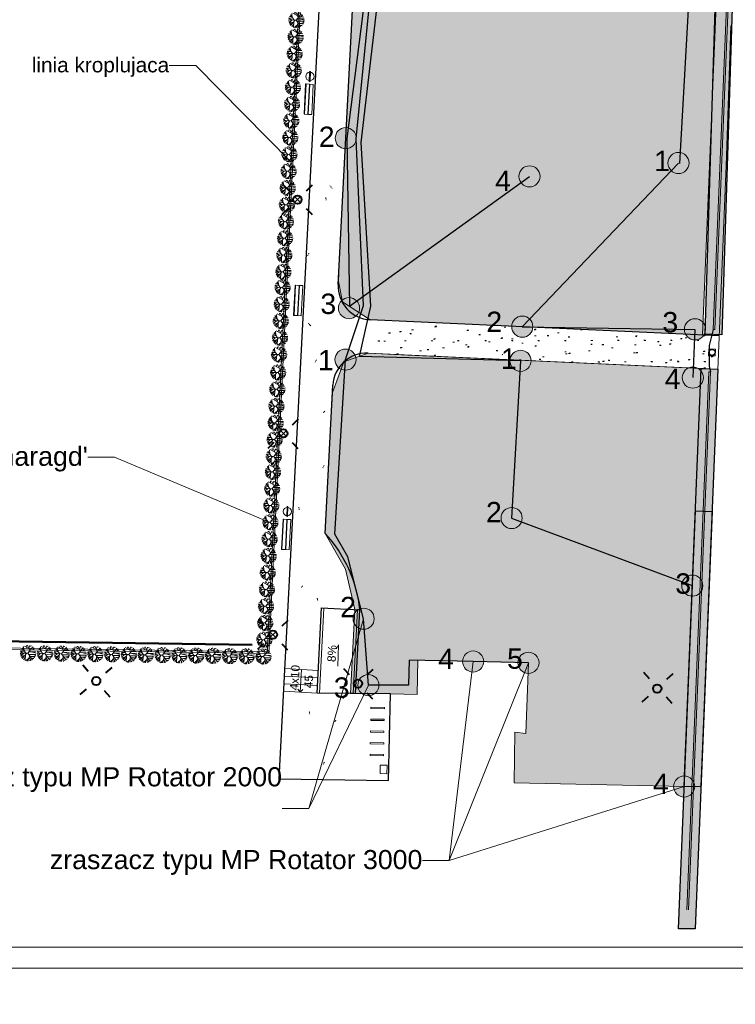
# Model space of a CAD drawing. Header units: metres. Extents: x -0.21 to 0.92, y -0.3 to 0.33.
# Tile 11 of 18: x 0.37 to 0.54, y -0.3 to -0.07. Entities that reach past the tile are written whole.
import ezdxf

# ---------------------------------------------------------------- set-up
doc = ezdxf.new("R2010")
doc.units = ezdxf.units.M
doc.header["$LTSCALE"] = 0.0127
doc.layers.add('Design Layer-1', color=7, linetype='Continuous')
doc.layers.add('nawodnienie', color=7, linetype='Continuous')
doc.styles.add('Arial', font='arial.ttf')

# ---------------------------------------------------------------- blocks, each defined once
blk = doc.blocks.new('thuja M')
at = {"color": 3, "linetype": 'Continuous', "lineweight": 18, "true_color": 0x00ff00, "transparency": 33554687}
for p, q in [((6591187.561166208, 5674830.386429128), (6591187.379543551, 5674830.367965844)), ((6591187.757298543, 5674830.096111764), (6591187.476172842, 5674830.512237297)), ((6591187.615339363, 5674830.306241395), (6591187.588582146, 5674830.611166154)), ((6591188.030408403, 5674830.43351465), (6591187.647005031, 5674830.646760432)), ((6591187.802077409, 5674830.560510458), (6591187.822690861, 5674830.70950627)), ((6591188.092481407, 5674830.307144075), (6591187.890200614, 5674830.718954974)), ((6591188.004995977, 5674830.485250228), (6591188.08761177, 5674830.704294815)), ((6591188.053624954, 5674830.613528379), (6591188.201847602, 5674830.665242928)), ((6591188.125957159, 5674830.346844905), (6591188.521175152, 5674830.335764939)), ((6591188.280421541, 5674830.342514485), (6591188.385812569, 5674830.537875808)), ((6591188.372994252, 5674830.339919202), (6591188.434070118, 5674830.483874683)), ((6591187.932484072, 5674830.091455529), (6591187.316962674, 5674830.102640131)), ((6591187.457453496, 5674829.974068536), (6591187.319763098, 5674830.035351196)), ((6591187.515200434, 5674830.099701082), (6591187.332187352, 5674830.232446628)), ((6591187.618378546, 5674830.24982669), (6591187.35223022, 5674830.261294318)), ((6591187.594883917, 5674830.100575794), (6591187.361905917, 5674829.886115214)), ((6591187.37633933, 5674829.844892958), (6591187.683891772, 5674829.914029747)), ((6591187.522137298, 5674829.877667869), (6591187.429093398, 5674829.737355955)), ((6591187.830801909, 5674830.095022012), (6591187.484603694, 5674829.668508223)), ((6591187.729639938, 5674829.777387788), (6591187.572821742, 5674829.590013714)), ((6591187.626414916, 5674830.24982669), (6591187.649350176, 5674830.24982669)), ((6591187.735827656, 5674829.978014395), (6591187.721373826, 5674829.509372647)), ((6591188.00248097, 5674829.690368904), (6591187.774761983, 5674829.49185339)), ((6591187.880666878, 5674829.584176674), (6591187.884487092, 5674829.471548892)), ((6591188.070579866, 5674829.895879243), (6591187.929112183, 5674829.468954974)), ((6591188.001894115, 5674829.993154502), (6591188.561667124, 5674829.997445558)), ((6591188.015133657, 5674830.18780417), (6591188.560593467, 5674830.199127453)), ((6591188.024558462, 5674829.756994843), (6591188.174064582, 5674829.512943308)), ((6591188.098569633, 5674829.636180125), (6591188.078089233, 5674829.483518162)), ((6591188.121132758, 5674829.837453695), (6591188.509006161, 5674829.826873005)), ((6591188.17450903, 5674830.191112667), (6591188.569283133, 5674830.088965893)), ((6591188.232857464, 5674829.666055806), (6591188.406486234, 5674829.673795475)), ((6591188.247175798, 5674829.834015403), (6591188.471836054, 5674829.759471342)), ((6591188.300516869, 5674829.832560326), (6591188.534572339, 5674829.889323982)), ((6591188.403025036, 5674829.996229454), (6591188.546283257, 5674829.926737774))]:
    blk.add_line(p, q, dxfattribs=at)
at = {"color": 3, "linetype": 'Continuous', "lineweight": 18, "true_color": 0x00ff00, "transparency": 33554687, "flags": 128}
blk.add_lwpolyline([(6591188.316175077, 5674830.597937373), (6591187.932484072, 5674830.091455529), (6591188.295490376, 5674829.577352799)], dxfattribs=at)
blk = doc.blocks.new('Callout-1')
at = {"color": 7, "linetype": 'Continuous', "lineweight": 5, "transparency": 33554687}
for p, q in [((-1.462795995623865, -0.6167528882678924), (0, 0)), ((0, 0), (9.971822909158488, 0))]:
    blk.add_line(p, q, dxfattribs=at)
at = {"color": 7, "transparency": 33554687, "insert": (-1.705132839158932, -0.04504865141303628), "char_height": 1.136881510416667, "width": 11.462399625, "attachment_point": 3, "rotation": 22.86155510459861, "line_spacing_factor": 0.9673603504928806, "style": 'Arial'}
blk.add_mtext("Thuja 'Smaragd'", dxfattribs=at)
blk = doc.blocks.new('Callout-2')
at = {"color": 7, "linetype": 'Continuous', "lineweight": 5, "transparency": 33554687}
for p, q in [((-0.5910447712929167, 1.473371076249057), (0, 0)), ((0, 0), (12.67359873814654, 0))]:
    blk.add_line(p, q, dxfattribs=at)
at = {"color": 7, "transparency": 33554687, "insert": (-0.01518486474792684, 1.705660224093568), "char_height": 1.136881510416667, "width": 22.14934555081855, "attachment_point": 3, "rotation": 291.8582545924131, "line_spacing_factor": 0.9673603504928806, "style": 'Arial'}
blk.add_mtext('zraszacz typu MP Rotator 3000', dxfattribs=at)
blk = doc.blocks.new('Callout-3')
at = {"color": 7, "linetype": 'Continuous', "lineweight": 5, "transparency": 33554687}
for p, q in [((-0.691448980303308, 1.429004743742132), (0, 0)), ((0, 0), (8.146123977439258, 0))]:
    blk.add_line(p, q, dxfattribs=at)
at = {"color": 7, "transparency": 33554687, "insert": (1.510337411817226, 2.495699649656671), "char_height": 1.136881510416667, "width": 20.97671682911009, "attachment_point": 3, "rotation": 295.8208318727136, "line_spacing_factor": 0.9673603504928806, "style": 'Arial'}
blk.add_mtext('zraszacz typu MP Rotator 2000', dxfattribs=at)
blk = doc.blocks.new('Callout-8')
at = {"color": 7, "linetype": 'Continuous', "lineweight": 5, "transparency": 33554687}
for p, q in [((-1.116063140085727, -1.128963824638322), (0, 0)), ((0, 0), (8.066186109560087, 0))]:
    blk.add_line(p, q, dxfattribs=at)
at = {"color": 7, "transparency": 33554687, "insert": (-1.46035824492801, -0.7902763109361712), "char_height": 0.8842411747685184, "width": 8.170007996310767, "attachment_point": 3, "rotation": 45.32923731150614, "line_spacing_factor": 0.9673603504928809, "style": 'Arial'}
blk.add_mtext('linia kroplujaca', dxfattribs=at)

msp = doc.modelspace()

# ---------------------------------------------------------------- hatches: boundary and pattern name
at = {"layer": 'nawodnienie', "linetype": 'Continuous', "lineweight": 5, "true_color": 0xff00ff, "transparency": 33554687}
h = msp.add_hatch(dxfattribs=at)
h.set_pattern_fill('AR-SAND_3-1', color=6, scale=4.000000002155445, style=0, pattern_type=2)
h.set_pattern_definition([(311.4451862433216, (228880.5302463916, -11944.28346248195), (0.01558888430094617, 0.001588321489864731), [0.0001599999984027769, -0.03922015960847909]), (311.4451862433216, (228880.5304567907, -11944.28370075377), (0.01558888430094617, 0.001588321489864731), [0.0001599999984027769, -0.03922015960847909]), (311.4451862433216, (228880.5304594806, -11944.2837038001), (0.01558888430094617, 0.001588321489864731), [0.0001599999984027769, -0.03922015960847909]), (311.4451862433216, (228880.5306944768, -11944.28396992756), (0.01558888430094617, 0.001588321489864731), [0.0001599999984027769, -0.03922015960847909]), (311.4451862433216, (228880.5306971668, -11944.28397297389), (0.01558888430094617, 0.001588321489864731), [0.0001599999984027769, -0.03922015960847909]), (281.4451859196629, (228880.5302463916, -11944.28346248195), (0.02387374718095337, -0.01277244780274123), [0.0001599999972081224, -0.02190751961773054]), (281.4451859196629, (228880.5302807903, -11944.28363238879), (0.02387374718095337, -0.01277244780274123), [0.0001599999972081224, -0.02190751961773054]), (281.4451859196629, (228880.5302815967, -11944.28363637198), (0.02387374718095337, -0.01277244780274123), [0.0001599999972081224, -0.02190751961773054]), (281.4451859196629, (228880.5303385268, -11944.28391756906), (0.02387374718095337, -0.01277244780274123), [0.0001599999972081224, -0.02190751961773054]), (281.4451859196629, (228880.5303393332, -11944.28392155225), (0.02387374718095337, -0.01277244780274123), [0.0001599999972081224, -0.02190751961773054]), (241.4451852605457, (228880.5295585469, -11944.27348873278), (0.001787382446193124, -0.025248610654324), [0.0001599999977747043, -0.03763519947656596]), (241.4451852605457, (228880.5295072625, -11944.27358297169), (0.001787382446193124, -0.025248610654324), [0.0001599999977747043, -0.03763519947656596]), (241.4451852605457, (228880.52950532, -11944.27358654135), (0.001787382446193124, -0.025248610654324), [0.0001599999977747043, -0.03763519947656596]), (241.4451852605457, (228880.529325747, -11944.27391652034), (0.001787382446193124, -0.025248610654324), [0.0001599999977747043, -0.03763519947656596]), (241.4451852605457, (228880.5293238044, -11944.27392008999), (0.001787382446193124, -0.025248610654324), [0.0001599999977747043, -0.03763519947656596]), (231.4451851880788, (228880.5295585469, -11944.27348873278), (0.00879793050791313, -0.02388508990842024), [0.0001599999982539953, -0.02243583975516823]), (231.4451851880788, (228880.5295238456, -11944.27353227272), (0.00879793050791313, -0.02388508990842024), [0.0001599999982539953, -0.02243583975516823]), (231.4451851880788, (228880.5295213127, -11944.27353545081), (0.00879793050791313, -0.02388508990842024), [0.0001599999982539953, -0.02243583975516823]), (231.4451851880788, (228880.5293669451, -11944.2737291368), (0.00879793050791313, -0.02388508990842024), [0.0001599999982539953, -0.02243583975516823]), (231.4451851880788, (228880.5293644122, -11944.2737323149), (0.00879793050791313, -0.02388508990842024), [0.0001599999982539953, -0.02243583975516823])])
h.paths.add_polyline_path([(0.4356717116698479, -0.2247465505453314), (0.4436440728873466, -0.2251591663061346), (0.462015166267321, 0.1295862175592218), (0.4539997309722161, 0.1296019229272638)])
at = {"layer": 'nawodnienie', "linetype": 'Continuous', "lineweight": 0, "true_color": 0xe2e6cf, "transparency": 33554687}
for points in [[(0.4484733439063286, -0.1325696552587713), (0.4494515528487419, -0.1374200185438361), (0.4560254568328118, -0.1416869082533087), (0.465283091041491, -0.142110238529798), (0.5350676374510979, -0.1453202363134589), (0.5456313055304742, 0.1094049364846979), (0.4780838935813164, 0.1127598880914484), (0.4691548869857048, 0.1132006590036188), (0.4625039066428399, 0.1102254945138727), (0.4607732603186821, 0.105624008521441), (0.4604473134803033, 0.1001225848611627), (0.4486705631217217, -0.1282028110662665)], [(0.4453331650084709, -0.1925511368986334), (0.4501345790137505, -0.2010503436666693), (0.4523926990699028, -0.2106890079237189), (0.4513589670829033, -0.2306622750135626), (0.4608587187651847, -0.2307481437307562), (0.4671915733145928, -0.2308690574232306), (0.4673465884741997, -0.2227501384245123), (0.4936665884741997, -0.2233501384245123), (0.4930265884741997, -0.2401901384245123), (0.490466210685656, -0.2398509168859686), (0.4902649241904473, -0.2518870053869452), (0.530715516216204, -0.2528046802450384), (0.5347405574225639, -0.1532942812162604), (0.4649547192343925, -0.1501036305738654), (0.4555148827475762, -0.1496720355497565), (0.4497747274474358, -0.1517381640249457), (0.4470701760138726, -0.1589894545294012), (0.4467625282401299, -0.1649336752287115)]]:
    msp.add_hatch(color=254, dxfattribs=at).paths.add_polyline_path(points)
at = {"layer": 'nawodnienie', "linetype": 'Continuous', "lineweight": 0, "true_color": 0xd9d9d9, "transparency": 33554687}
for points in [[(0.5357059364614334, -0.1450990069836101), (0.5384261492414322, -0.05723208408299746), (0.54242411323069, -0.05738426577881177), (0.5397018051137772, -0.1453169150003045), (0.5357059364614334, -0.1450990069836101)], [(0.5346607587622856, -0.25283970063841), (0.530715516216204, -0.2528046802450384), (0.5347405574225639, -0.1532942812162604), (0.5387364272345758, -0.1534769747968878), (0.5346607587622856, -0.25283970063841)], [(0.5333050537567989, -0.2866965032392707), (0.5293598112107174, -0.286661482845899), (0.5333848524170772, -0.187151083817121), (0.537380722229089, -0.1873337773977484), (0.5333050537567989, -0.2866965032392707)]]:
    msp.add_hatch(color=254, dxfattribs=at).paths.add_polyline_path(points)
at = {"layer": 'nawodnienie', "linetype": 'Continuous', "lineweight": 0, "true_color": 0xcc6666, "transparency": 33554687}
for points in [[(0.4527198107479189, -0.098477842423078, 0.9999999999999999), (0.4476876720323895, -0.098477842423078, 0.9999999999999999)], [(0.4964367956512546, -0.1075609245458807, 0.9999999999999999), (0.4914046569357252, -0.1075609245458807, 0.9999999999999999)], [(0.4534987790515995, -0.1389401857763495, 0.9999999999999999), (0.44846664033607, -0.1389401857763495, 0.9999999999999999)]]:
    msp.add_hatch(color=13, dxfattribs=at).paths.add_polyline_path(points)
at = {"layer": 'nawodnienie', "linetype": 'Continuous', "lineweight": 0, "true_color": 0x636466, "transparency": 33554687}
for points in [[(0.5318823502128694, -0.1043820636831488, 0.9999999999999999), (0.52685021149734, -0.1043820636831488, 0.9999999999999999)], [(0.494716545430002, -0.1433411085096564, 0.9999999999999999), (0.4896844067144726, -0.1433411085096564, 0.9999999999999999)], [(0.535794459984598, -0.1439779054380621, 0.9999999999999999), (0.5307623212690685, -0.1439779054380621, 0.9999999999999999)], [(0.535286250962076, -0.1554745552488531, 0.9999999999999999), (0.5302541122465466, -0.1554745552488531, 0.9999999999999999)]]:
    msp.add_hatch(color=251, dxfattribs=at).paths.add_polyline_path(points)
at = {"layer": 'nawodnienie', "linetype": 'Continuous', "lineweight": 5, "true_color": 0xff00ff, "transparency": 33554687}
h = msp.add_hatch(dxfattribs=at)
h.set_pattern_fill('AR-SAND_3', color=6, style=0, pattern_type=2)
h.set_pattern_definition([(37.50000000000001, (-0.466521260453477, 1.353553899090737), (-0.0001280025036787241, 0.00391530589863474), [4e-05, -0.009805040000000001]), (37.50000000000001, (-0.466458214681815, 1.353602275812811), (-0.0001280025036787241, 0.00391530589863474), [4e-05, -0.009805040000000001]), (37.50000000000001, (-0.4664574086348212, 1.353602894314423), (-0.0001280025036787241, 0.00391530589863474), [4e-05, -0.009805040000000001]), (37.50000000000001, (-0.4663869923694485, 1.353656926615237), (-0.0001280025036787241, 0.00391530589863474), [4e-05, -0.009805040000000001]), (37.50000000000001, (-0.4663861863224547, 1.353657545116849), (-0.0001280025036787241, 0.00391530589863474), [4e-05, -0.009805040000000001]), (7.499999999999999, (-0.466521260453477, 1.353553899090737), (0.003596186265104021, 0.005734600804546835), [4e-05, -0.005476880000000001]), (7.499999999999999, (-0.4664782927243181, 1.353559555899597), (0.003596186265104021, 0.005734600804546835), [4e-05, -0.005476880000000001]), (7.499999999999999, (-0.466477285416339, 1.353559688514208), (0.003596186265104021, 0.005734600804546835), [4e-05, -0.005476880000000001]), (7.499999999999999, (-0.4664061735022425, 1.353569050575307), (0.003596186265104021, 0.005734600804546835), [4e-05, -0.005476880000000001]), (7.499999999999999, (-0.4664051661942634, 1.353569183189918), (0.003596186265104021, 0.005734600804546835), [4e-05, -0.005476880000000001]), (327.5, (-0.469020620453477, 1.353553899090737), (0.006327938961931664, 1.149747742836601e-05), [4e-05, -0.009408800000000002]), (327.5, (-0.4689979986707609, 1.353539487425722), (0.006327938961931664, 1.149747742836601e-05), [4e-05, -0.009408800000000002]), (327.5, (-0.4689971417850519, 1.35353894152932), (0.006327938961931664, 1.149747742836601e-05), [4e-05, -0.009408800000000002]), (327.5, (-0.4689179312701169, 1.353488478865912), (0.006327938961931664, 1.149747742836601e-05), [4e-05, -0.009408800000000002]), (327.5, (-0.468917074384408, 1.35348793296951), (0.006327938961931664, 1.149747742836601e-05), [4e-05, -0.009408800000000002]), (317.5, (-0.469020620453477, 1.353553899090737), (0.006108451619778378, 0.001783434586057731), [4e-05, -0.005608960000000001]), (317.5, (-0.4690103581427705, 1.353544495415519), (0.006108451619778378, 0.001783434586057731), [4e-05, -0.005608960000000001]), (317.5, (-0.4690096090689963, 1.353543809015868), (0.006108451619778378, 0.001783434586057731), [4e-05, -0.005608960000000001]), (317.5, (-0.4689639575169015, 1.353501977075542), (0.006108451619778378, 0.001783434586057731), [4e-05, -0.005608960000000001]), (317.5, (-0.4689632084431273, 1.353501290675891), (0.006108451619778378, 0.001783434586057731), [4e-05, -0.005608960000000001])])
h.paths.add_polyline_path([(0.5387556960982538, -0.1534778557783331), (0.5390831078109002, -0.1454849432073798), (0.4560254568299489, -0.1416869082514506), (0.4555148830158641, -0.1496720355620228)])
at = {"layer": 'nawodnienie', "linetype": 'Continuous', "lineweight": 0, "true_color": 0x9f7fff, "transparency": 33554687}
for points in [[(0.4526539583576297, -0.1511788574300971, 0.9999999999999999), (0.4476218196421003, -0.1511788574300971, 0.9999999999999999)], [(0.4569665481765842, -0.2128683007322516, 0.9999999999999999), (0.4519344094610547, -0.2128683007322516, 0.9999999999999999)], [(0.4830226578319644, -0.2230501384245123, 0.9999999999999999), (0.4779905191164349, -0.2230501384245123, 0.9999999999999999)], [(0.4961826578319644, -0.2233501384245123, 0.9999999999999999), (0.491150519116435, -0.2233501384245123, 0.9999999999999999)], [(0.4581009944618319, -0.2286687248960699, 0.9999999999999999), (0.4530688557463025, -0.2286687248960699, 0.9999999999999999)]]:
    msp.add_hatch(color=181, dxfattribs=at).paths.add_polyline_path(points)
at = {"layer": 'nawodnienie', "linetype": 'Continuous', "lineweight": 0, "true_color": 0xbfff00, "transparency": 33554687}
for points in [[(0.4943031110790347, -0.1514575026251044, 0.9999999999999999), (0.4892709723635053, -0.1514575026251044, 0.9999999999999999)], [(0.4921827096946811, -0.1889041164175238, 0.9999999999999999), (0.4871505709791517, -0.1889041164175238, 0.9999999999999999)], [(0.5351659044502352, -0.2049828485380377, 0.9999999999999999), (0.5301337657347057, -0.2049828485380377, 0.9999999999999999)], [(0.5332315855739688, -0.2528046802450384, 0.9999999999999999), (0.5281994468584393, -0.2528046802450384, 0.9999999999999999)]]:
    msp.add_hatch(color=60, dxfattribs=at).paths.add_polyline_path(points)
at = {"layer": 'nawodnienie', "linetype": 'Continuous', "lineweight": 5, "true_color": 0xff00ff, "transparency": 33554687}
h = msp.add_hatch(dxfattribs=at)
h.set_pattern_fill('AR-SAND_3-1', color=6, scale=4.000000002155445, style=0, pattern_type=2)
h.set_pattern_definition([(311.4451862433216, (228565.1385399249, -60190.41699309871), (0.01558888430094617, 0.001588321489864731), [0.0001599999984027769, -0.03922015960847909]), (311.4451862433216, (228565.138750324, -60190.41723137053), (0.01558888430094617, 0.001588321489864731), [0.0001599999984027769, -0.03922015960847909]), (311.4451862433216, (228565.1387530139, -60190.41723441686), (0.01558888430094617, 0.001588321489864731), [0.0001599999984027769, -0.03922015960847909]), (311.4451862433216, (228565.1389880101, -60190.41750054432), (0.01558888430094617, 0.001588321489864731), [0.0001599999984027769, -0.03922015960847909]), (311.4451862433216, (228565.1389907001, -60190.41750359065), (0.01558888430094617, 0.001588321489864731), [0.0001599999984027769, -0.03922015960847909]), (281.4451859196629, (228565.1385399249, -60190.41699309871), (0.02387374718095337, -0.01277244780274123), [0.0001599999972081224, -0.02190751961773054]), (281.4451859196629, (228565.1385743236, -60190.41716300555), (0.02387374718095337, -0.01277244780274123), [0.0001599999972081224, -0.02190751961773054]), (281.4451859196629, (228565.13857513, -60190.41716698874), (0.02387374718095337, -0.01277244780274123), [0.0001599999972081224, -0.02190751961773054]), (281.4451859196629, (228565.1386320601, -60190.41744818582), (0.02387374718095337, -0.01277244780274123), [0.0001599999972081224, -0.02190751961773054]), (281.4451859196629, (228565.1386328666, -60190.41745216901), (0.02387374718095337, -0.01277244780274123), [0.0001599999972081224, -0.02190751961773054]), (241.4451852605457, (228565.1378520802, -60190.40701934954), (0.001787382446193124, -0.025248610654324), [0.0001599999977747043, -0.03763519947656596]), (241.4451852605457, (228565.1378007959, -60190.40711358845), (0.001787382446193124, -0.025248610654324), [0.0001599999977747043, -0.03763519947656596]), (241.4451852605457, (228565.1377988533, -60190.40711715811), (0.001787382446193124, -0.025248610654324), [0.0001599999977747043, -0.03763519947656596]), (241.4451852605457, (228565.1376192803, -60190.4074471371), (0.001787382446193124, -0.025248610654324), [0.0001599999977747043, -0.03763519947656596]), (241.4451852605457, (228565.1376173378, -60190.40745070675), (0.001787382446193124, -0.025248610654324), [0.0001599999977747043, -0.03763519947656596]), (231.4451851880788, (228565.1378520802, -60190.40701934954), (0.00879793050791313, -0.02388508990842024), [0.0001599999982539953, -0.02243583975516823]), (231.4451851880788, (228565.1378173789, -60190.40706288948), (0.00879793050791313, -0.02388508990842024), [0.0001599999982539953, -0.02243583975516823]), (231.4451851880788, (228565.137814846, -60190.40706606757), (0.00879793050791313, -0.02388508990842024), [0.0001599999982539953, -0.02243583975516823]), (231.4451851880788, (228565.1376604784, -60190.40725975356), (0.00879793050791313, -0.02388508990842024), [0.0001599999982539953, -0.02243583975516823]), (231.4451851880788, (228565.1376579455, -60190.40726293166), (0.00879793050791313, -0.02388508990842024), [0.0001599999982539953, -0.02243583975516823])])
h.paths.add_polyline_path([(0.4342971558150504, -0.2509510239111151), (0.4603654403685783, -0.2513869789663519), (0.4608665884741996, -0.2307101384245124), (0.4353926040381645, -0.2301393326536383)])

# ---------------------------------------------------------------- linework, layer by layer
at = {"layer": 'Design Layer-1', "color": 7, "linetype": 'Continuous', "lineweight": 5, "transparency": 33554687, "flags": 128}
msp.add_lwpolyline([(0.2249065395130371, 0.298174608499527), (0.2249065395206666, -0.2960060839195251), (0.6450343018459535, -0.2960060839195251), (0.6450343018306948, 0.298174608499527), (0.2249065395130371, 0.298174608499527)], dxfattribs=at)
at = {"layer": 'Design Layer-1', "color": 7, "linetype": 'Continuous', "lineweight": 18, "transparency": 33554687, "flags": 128}
msp.add_lwpolyline([(0.2299080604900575, 0.2931730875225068), (0.2299080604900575, -0.2910045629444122), (0.6400327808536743, -0.2910045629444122), (0.6400327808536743, 0.2931730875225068)], close=True, dxfattribs=at)
at = {"layer": 'nawodnienie', "color": 7, "linetype": 'Continuous', "lineweight": 5, "transparency": 33554687}
for p, q in [((0.4314733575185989, -0.2211064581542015), (0.455565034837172, 0.2691890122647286)), ((0.4318728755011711, -0.2211260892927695), (0.4559645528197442, 0.2691693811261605)), ((0.5475528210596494, 0.09515643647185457), (0.5375814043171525, -0.143983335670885)), ((0.547952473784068, 0.09513977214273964), (0.5379810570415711, -0.1439999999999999)), ((0.5375814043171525, -0.143983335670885), (0.5379810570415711, -0.1439999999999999)), ((0.5313410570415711, -0.28216), (0.536581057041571, -0.15408)), ((0.5317407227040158, -0.2821763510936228), (0.5369807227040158, -0.1540963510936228)), ((0.5369807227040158, -0.1540963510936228), (0.536581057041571, -0.15408)), ((0.4413924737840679, -0.258), (0.4544504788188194, -0.2128683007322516)), ((0.2404663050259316, -0.2184261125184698), (0.4314541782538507, -0.2211246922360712)), ((0.240471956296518, -0.2180261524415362), (0.4314598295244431, -0.2207247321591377)), ((0.4805065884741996, -0.2230501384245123), (0.4747924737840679, -0.2703999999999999)), ((0.4747924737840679, -0.2703999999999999), (0.530715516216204, -0.2528046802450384))]:
    msp.add_line(p, q, dxfattribs=at)
at = {"layer": 'nawodnienie', "color": 6, "linetype": 'Continuous', "lineweight": 30, "true_color": 0xff00ff, "transparency": 33554687}
for p, q in [((0.4604171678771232, 0.2534148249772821), (0.4342971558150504, -0.2509510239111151)), ((0.4484016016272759, -0.133281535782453), (0.4607732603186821, 0.105624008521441)), ((0.440742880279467, -0.1264869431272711), (0.4407428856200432, -0.1264868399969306)), ((0.4487240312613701, -0.1270551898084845), (0.4487242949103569, -0.1270549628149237)), ((0.5390831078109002, -0.1454849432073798), (0.4560254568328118, -0.1416869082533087)), ((0.4453331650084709, -0.1925511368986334), (0.4471601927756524, -0.1572501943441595)), ((0.4388317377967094, -0.1633902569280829), (0.4388320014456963, -0.1633900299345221)), ((0.4467625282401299, -0.1649336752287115), (0.4467625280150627, -0.1649334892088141)), ((0.4453331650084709, -0.1925511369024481), (0.4453334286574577, -0.1925509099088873)), ((0.4433663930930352, -0.2305519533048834), (0.444410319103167, -0.2102779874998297)), ((0.444410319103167, -0.2102779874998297), (0.4535846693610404, -0.2107503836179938)), ((0.4535846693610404, -0.2107503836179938), (0.4535849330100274, -0.210750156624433)), ((0.4608660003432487, -0.230710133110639), (0.4433663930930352, -0.2305519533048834)), ((0.4603654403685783, -0.2513869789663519), (0.4608660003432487, -0.230710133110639)), ((0.4343586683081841, -0.2509520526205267), (0.4603654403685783, -0.2513869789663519))]:
    msp.add_line(p, q, dxfattribs=at)
at = {"layer": 'nawodnienie', "color": 4, "linetype": 'Continuous', "lineweight": 25, "true_color": 0x00feff, "transparency": 33554687}
for p, q in [((0.529650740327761, -0.1044687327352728), (0.5327701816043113, -0.05024322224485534)), ((0.455481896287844, -0.0592502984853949), (0.4504652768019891, -0.09853218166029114)), ((0.4527170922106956, -0.09859477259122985), (0.4565019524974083, -0.06008256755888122)), ((0.4538872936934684, -0.09947013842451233), (0.4584923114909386, -0.0603236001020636)), ((0.4504652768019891, -0.09853218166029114), (0.4510950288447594, -0.1384867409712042)), ((0.4544472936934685, -0.1382701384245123), (0.4527170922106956, -0.09859477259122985)), ((0.4562072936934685, -0.1384301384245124), (0.4538872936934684, -0.09947013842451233)), ((0.5293662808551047, -0.1043820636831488), (0.4922004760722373, -0.1433411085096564)), ((0.4510950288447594, -0.1384867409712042), (0.4939207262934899, -0.1075609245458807)), ((0.450137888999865, -0.1511788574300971), (0.4544472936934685, -0.1382701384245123)), ((0.4534487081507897, -0.1504157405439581), (0.4562072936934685, -0.1384301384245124)), ((0.4922004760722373, -0.1433411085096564), (0.5332783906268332, -0.1439779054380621)), ((0.5332783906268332, -0.1439779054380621), (0.5327701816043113, -0.1554745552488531)), ((0.5375814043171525, -0.143983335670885), (0.5366610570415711, -0.1478399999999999)), ((0.5366610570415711, -0.1478399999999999), (0.5366610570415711, -0.152714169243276)), ((0.4475932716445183, -0.1927511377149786), (0.450137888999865, -0.1511788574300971)), ((0.49178704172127, -0.1514575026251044), (0.4534487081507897, -0.1504157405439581)), ((0.49178704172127, -0.1514575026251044), (0.4896666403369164, -0.1889041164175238)), ((0.5366610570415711, -0.152714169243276), (0.5369807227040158, -0.1540963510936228)), ((0.4896666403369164, -0.1889041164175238), (0.5326498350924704, -0.2049828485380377)), ((0.4506872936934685, -0.1981101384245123), (0.4475932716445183, -0.1927511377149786)), ((0.4544504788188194, -0.2128683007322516), (0.4506872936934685, -0.1981101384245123)), ((0.5326498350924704, -0.2049828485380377), (0.530715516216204, -0.2502886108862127)), ((0.4555849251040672, -0.2286687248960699), (0.4544504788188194, -0.2128683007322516)), ((0.4652898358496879, -0.2227032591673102), (0.4651538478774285, -0.2286687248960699)), ((0.4805065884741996, -0.2230501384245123), (0.4652898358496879, -0.2227032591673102)), ((0.4936665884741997, -0.2233501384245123), (0.4805065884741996, -0.2230501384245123)), ((0.4651538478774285, -0.2286687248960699), (0.4555849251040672, -0.2286687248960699))]:
    msp.add_line(p, q, dxfattribs=at)
at = {"layer": 'nawodnienie', "color": 1, "linetype": 'Continuous', "lineweight": 40, "true_color": 0xff0000, "transparency": 33554687}
for p, q in [((0.4352403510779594, -0.1094830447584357), (0.4366292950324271, -0.1109220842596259)), ((0.4408712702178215, -0.1109972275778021), (0.4423103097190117, -0.1096082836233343)), ((0.4351151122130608, -0.1165530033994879), (0.436554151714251, -0.1151640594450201)), ((0.4407961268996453, -0.1152392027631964), (0.442185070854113, -0.1166782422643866)), ((0.4318926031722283, -0.1651661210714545), (0.433281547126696, -0.1666051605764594)), ((0.4375235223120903, -0.1666803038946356), (0.4389625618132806, -0.1652913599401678)), ((0.4317673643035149, -0.1722360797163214), (0.4332064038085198, -0.1708471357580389)), ((0.437448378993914, -0.1709222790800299), (0.4388373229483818, -0.1723613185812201)), ((0.4294098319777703, -0.2130559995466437), (0.4307987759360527, -0.2144950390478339)), ((0.4350407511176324, -0.2145701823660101), (0.4364797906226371, -0.2131812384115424)), ((0.4292845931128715, -0.2201259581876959), (0.4307236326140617, -0.2187370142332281)), ((0.4349656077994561, -0.2188121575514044), (0.4363545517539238, -0.2202511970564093))]:
    msp.add_line(p, q, dxfattribs=at)
at = {"layer": 'nawodnienie', "color": 1, "linetype": 'Continuous', "lineweight": 9, "true_color": 0xff0000, "transparency": 33554687}
for p, q in [((0.4380055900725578, -0.1123735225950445), (0.4394198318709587, -0.1137877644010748)), ((0.4394198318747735, -0.1123735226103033), (0.4380055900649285, -0.1137877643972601)), ((0.4346578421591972, -0.1680565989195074), (0.4360720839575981, -0.1694708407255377)), ((0.4360720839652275, -0.1680565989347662), (0.4346578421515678, -0.169470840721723)), ((0.4321750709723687, -0.2159464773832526), (0.4335893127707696, -0.2173607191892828)), ((0.4335893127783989, -0.2159464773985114), (0.4321750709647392, -0.2173607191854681))]:
    msp.add_line(p, q, dxfattribs=at)
at = {"layer": 'nawodnienie', "color": 3, "linetype": 'Continuous', "lineweight": 18, "true_color": 0x00ff00, "transparency": 33554687}
msp.add_line((0.4555148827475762, -0.1496720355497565), (0.5387557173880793, -0.1534778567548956), dxfattribs=at)
at = {"layer": 'nawodnienie', "color": 6, "linetype": 'Continuous', "lineweight": 9, "true_color": 0xff00ff, "transparency": 33554687}
msp.add_line((0.4439663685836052, -0.2305573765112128), (0.445008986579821, -0.2103088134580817), dxfattribs=at)
at = {"layer": 'nawodnienie', "color": 1, "linetype": 'Continuous', "lineweight": 50, "true_color": 0xff0000, "transparency": 33554687}
msp.add_line((0.2342872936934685, -0.2163627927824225), (0.4279467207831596, -0.2190682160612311), dxfattribs=at)
at = {"layer": 'nawodnienie', "color": 14, "linetype": 'Continuous', "lineweight": 40, "true_color": 0x990000, "transparency": 33554687}
for p, q in [((0.387616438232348, -0.2238532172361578), (0.3889015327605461, -0.2253796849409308)), ((0.3931188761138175, -0.2257417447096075), (0.3946453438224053, -0.2244566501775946)), ((0.4496430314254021, -0.2247080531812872), (0.4510319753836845, -0.2261470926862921)), ((0.4552739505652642, -0.2262222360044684), (0.4567129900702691, -0.2248332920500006)), ((0.5210298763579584, -0.2256135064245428), (0.5223877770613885, -0.2270818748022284)), ((0.5266271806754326, -0.2272475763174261), (0.5280955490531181, -0.2258896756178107)), ((0.3870041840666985, -0.2308895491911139), (0.3885341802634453, -0.2296014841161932)), ((0.3927568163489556, -0.2299590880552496), (0.3940419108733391, -0.2314855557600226)), ((0.4495177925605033, -0.2317780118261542), (0.4509568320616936, -0.2303890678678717)), ((0.4551988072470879, -0.2304642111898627), (0.4565877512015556, -0.2319032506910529)), ((0.5207537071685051, -0.232679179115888), (0.5222220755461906, -0.2313212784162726)), ((0.5264614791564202, -0.2314869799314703), (0.5278193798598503, -0.2329553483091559))]:
    msp.add_line(p, q, dxfattribs=at)
at = {"layer": 'nawodnienie', "color": 6, "linetype": 'Continuous', "lineweight": 20, "true_color": 0xff00ff, "transparency": 33554687}
for p, q in [((0.4356717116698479, -0.2247465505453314), (0.4436438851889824, -0.2251591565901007)), ((0.4355786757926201, -0.2265441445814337), (0.4435508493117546, -0.226956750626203)), ((0.4354856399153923, -0.228341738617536), (0.4434578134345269, -0.22875434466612)), ((0.4353926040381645, -0.2301393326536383), (0.443364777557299, -0.2305519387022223))]:
    msp.add_line(p, q, dxfattribs=at)
at = {"layer": 'nawodnienie', "color": 3, "linetype": 'Continuous', "lineweight": 18, "true_color": 0x00ff00, "transparency": 33554687, "flags": 128}
for points in [[(0.5350676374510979, -0.1453202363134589), (0.465283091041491, -0.142110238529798), (0.4560254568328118, -0.1416869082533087), (0.4494515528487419, -0.1374200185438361), (0.4484733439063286, -0.1325696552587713), (0.4486705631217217, -0.1282028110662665), (0.4604473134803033, 0.1001225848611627), (0.4607732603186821, 0.105624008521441), (0.4625039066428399, 0.1102254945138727), (0.4691548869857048, 0.1132006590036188), (0.4780838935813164, 0.1127598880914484), (0.5456313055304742, 0.1094049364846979)], [(0.4513589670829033, -0.2306622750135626), (0.4608587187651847, -0.2307481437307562), (0.4671915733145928, -0.2308690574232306), (0.4673465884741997, -0.2227501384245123), (0.4936665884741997, -0.2233501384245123), (0.4930265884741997, -0.2401901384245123), (0.490466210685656, -0.2398509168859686), (0.4902649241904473, -0.2518870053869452), (0.530715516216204, -0.2528046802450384), (0.5347405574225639, -0.1532942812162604), (0.4649547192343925, -0.1501036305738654), (0.4555148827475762, -0.1496720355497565), (0.4497747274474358, -0.1517381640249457), (0.4470701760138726, -0.1589894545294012), (0.4467625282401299, -0.1649336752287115), (0.4453331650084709, -0.1925511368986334), (0.4501345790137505, -0.2010503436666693), (0.4523926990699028, -0.2106890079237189)]]:
    msp.add_lwpolyline(points, close=True, dxfattribs=at)
at = {"layer": 'nawodnienie', "color": 3, "linetype": 'Continuous', "lineweight": 30, "true_color": 0x00ff00, "transparency": 33554687, "flags": 128}
for points in [[(0.5357059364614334, -0.1450990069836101), (0.5384261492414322, -0.05723208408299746), (0.54242411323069, -0.05738426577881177), (0.5397018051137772, -0.1453169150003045), (0.5357059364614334, -0.1450990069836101)], [(0.5346607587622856, -0.25283970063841), (0.530715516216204, -0.2528046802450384), (0.5347405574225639, -0.1532942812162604), (0.5387364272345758, -0.1534769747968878), (0.5346607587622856, -0.25283970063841)], [(0.5333050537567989, -0.2866965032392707), (0.5293598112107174, -0.286661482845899), (0.5333848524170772, -0.187151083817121), (0.537380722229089, -0.1873337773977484), (0.5333050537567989, -0.2866965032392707)]]:
    msp.add_lwpolyline(points, dxfattribs=at)
at = {"layer": 'nawodnienie', "color": 14, "linetype": 'Continuous', "lineweight": 9, "true_color": 0x990000, "transparency": 33554687, "flags": 128}
msp.add_lwpolyline([(0.5417865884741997, -0.07175013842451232), (0.540726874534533, -0.1049508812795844), (0.5346607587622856, -0.25283970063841)], dxfattribs=at)
at = {"layer": 'nawodnienie', "color": 4, "linetype": 'Continuous', "lineweight": 9, "true_color": 0x00ffff, "transparency": 33554687, "flags": 128}
for points in [[(0.4416169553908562, -0.0825635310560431), (0.4418167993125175, -0.08257143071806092), (0.4417220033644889, -0.08496955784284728), (0.4415221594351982, -0.08496165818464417), (0.4416169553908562, -0.0825635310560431)], [(0.538184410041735, -0.1487060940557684), (0.5365855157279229, -0.1486466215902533), (0.5365260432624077, -0.1502455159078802), (0.53812493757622, -0.1503049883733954), (0.538184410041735, -0.1487060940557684)], [(0.4362518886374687, -0.1861605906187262), (0.4364517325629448, -0.186168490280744), (0.4363569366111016, -0.1885666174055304), (0.4361570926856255, -0.1885587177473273), (0.4362518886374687, -0.1861605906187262)]]:
    msp.add_lwpolyline(points, dxfattribs=at)
at = {"layer": 'nawodnienie', "color": 4, "linetype": 'Continuous', "lineweight": 18, "true_color": 0x00ffff, "transparency": 33554687, "flags": 128}
for points in [[(0.4402902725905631, -0.09275844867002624), (0.440390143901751, -0.09276352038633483), (0.4407553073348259, -0.08557278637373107), (0.4406554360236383, -0.08556771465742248), (0.4402902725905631, -0.09275844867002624)], [(0.4402902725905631, -0.09275844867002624), (0.440390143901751, -0.09276352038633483), (0.4407553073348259, -0.08557278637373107), (0.4406554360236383, -0.08556771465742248), (0.4402902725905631, -0.09275844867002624)], [(0.440390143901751, -0.09276352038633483), (0.4412090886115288, -0.09280510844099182), (0.4415742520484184, -0.08561437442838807), (0.4407553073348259, -0.08557278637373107), (0.440390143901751, -0.09276352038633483)], [(0.440390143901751, -0.09276352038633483), (0.4412090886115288, -0.09280510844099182), (0.4415742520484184, -0.08561437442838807), (0.4407553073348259, -0.08557278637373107), (0.440390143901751, -0.09276352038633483)], [(0.4421079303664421, -0.09285075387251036), (0.4412889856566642, -0.0928091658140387), (0.4416541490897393, -0.08561843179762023), (0.4424730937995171, -0.08566001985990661), (0.4421079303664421, -0.09285075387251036)], [(0.4378101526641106, -0.1406484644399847), (0.4379100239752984, -0.1406535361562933), (0.4382751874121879, -0.1334628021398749), (0.4381753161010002, -0.133457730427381), (0.4378101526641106, -0.1406484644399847)], [(0.4378101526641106, -0.1406484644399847), (0.4379100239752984, -0.1406535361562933), (0.4382751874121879, -0.1334628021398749), (0.4381753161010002, -0.133457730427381), (0.4378101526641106, -0.1406484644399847)], [(0.4379100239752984, -0.1406535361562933), (0.4387289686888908, -0.1406951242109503), (0.4390941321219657, -0.1335043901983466), (0.4382751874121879, -0.1334628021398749), (0.4379100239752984, -0.1406535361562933)], [(0.4379100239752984, -0.1406535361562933), (0.4387289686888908, -0.1406951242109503), (0.4390941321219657, -0.1335043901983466), (0.4382751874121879, -0.1334628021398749), (0.4379100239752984, -0.1406535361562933)], [(0.4396278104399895, -0.1407407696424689), (0.4388088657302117, -0.1406991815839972), (0.4391740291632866, -0.1335084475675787), (0.439992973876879, -0.1335500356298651), (0.4396278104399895, -0.1407407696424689)], [(0.4349252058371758, -0.1963555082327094), (0.4350250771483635, -0.1963605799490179), (0.4353902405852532, -0.1891698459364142), (0.4352903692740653, -0.1891647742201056), (0.4349252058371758, -0.1963555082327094)], [(0.4349252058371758, -0.1963555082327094), (0.4350250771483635, -0.1963605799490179), (0.4353902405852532, -0.1891698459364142), (0.4352903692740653, -0.1891647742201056), (0.4349252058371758, -0.1963555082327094)], [(0.4350250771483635, -0.1963605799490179), (0.4358440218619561, -0.1964021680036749), (0.436209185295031, -0.1892114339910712), (0.4353902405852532, -0.1891698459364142), (0.4350250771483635, -0.1963605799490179)], [(0.4350250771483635, -0.1963605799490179), (0.4358440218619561, -0.1964021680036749), (0.436209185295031, -0.1892114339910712), (0.4353902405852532, -0.1891698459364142), (0.4350250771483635, -0.1963605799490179)], [(0.4367428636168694, -0.1964478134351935), (0.4359239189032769, -0.1964062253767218), (0.4362890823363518, -0.1892154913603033), (0.4371080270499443, -0.1892570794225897), (0.4367428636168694, -0.1964478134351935)], [(0.4593925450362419, -0.2343126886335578), (0.4561931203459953, -0.2342520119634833), (0.4561991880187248, -0.233932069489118), (0.4593986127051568, -0.2339927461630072), (0.4593925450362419, -0.2343126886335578)], [(0.4593394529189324, -0.2371121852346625), (0.4561400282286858, -0.237051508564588), (0.4561460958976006, -0.2367315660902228), (0.4593455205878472, -0.2367922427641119), (0.4593394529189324, -0.2371121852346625)], [(0.4592863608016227, -0.2399116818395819), (0.4560869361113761, -0.2398510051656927), (0.456093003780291, -0.2395310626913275), (0.4592924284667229, -0.2395917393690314), (0.4592863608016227, -0.2399116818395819)], [(0.4592332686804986, -0.2427111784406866), (0.4560338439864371, -0.2426505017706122), (0.4560399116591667, -0.2423305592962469), (0.4592393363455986, -0.2423912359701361), (0.4592332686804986, -0.2427111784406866)], [(0.4591801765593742, -0.2455106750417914), (0.4559807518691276, -0.2454499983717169), (0.4559868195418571, -0.2451300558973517), (0.4591862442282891, -0.2451907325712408), (0.4591801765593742, -0.2455106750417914)], [(0.4584223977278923, -0.247730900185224), (0.458397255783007, -0.2497307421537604), (0.4599971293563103, -0.2497508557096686), (0.4600222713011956, -0.2477510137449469), (0.4584223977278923, -0.247730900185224)]]:
    msp.add_lwpolyline(points, dxfattribs=at)
at = {"layer": 'nawodnienie', "color": 7, "linetype": 'Continuous', "lineweight": 18, "transparency": 33554687, "flags": 128}
for points in [[(0.4421079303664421, -0.09285075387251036), (0.4412889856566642, -0.0928091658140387), (0.4416541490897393, -0.08561843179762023), (0.4424730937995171, -0.08566001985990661), (0.4421079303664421, -0.09285075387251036)], [(0.4396278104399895, -0.1407407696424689), (0.4388088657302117, -0.1406991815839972), (0.4391740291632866, -0.1335084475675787), (0.439992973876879, -0.1335500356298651), (0.4396278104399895, -0.1407407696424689)], [(0.4367428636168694, -0.1964478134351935), (0.4359239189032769, -0.1964062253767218), (0.4362890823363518, -0.1892154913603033), (0.4371080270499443, -0.1892570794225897), (0.4367428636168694, -0.1964478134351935)]]:
    msp.add_lwpolyline(points, dxfattribs=at)
at = {"layer": 'nawodnienie', "color": 6, "linetype": 'Continuous', "lineweight": 9, "true_color": 0xff00ff, "transparency": 33554687, "flags": 128}
for points in [[(0.4519542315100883, -0.2306549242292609), (0.4529859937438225, -0.2107197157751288), (0.4450089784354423, -0.210308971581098)], [(0.4482970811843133, -0.2241533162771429), (0.4484960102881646, -0.219047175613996), (0.4480237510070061, -0.2199916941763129)], [(0.4396577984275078, -0.2249528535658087), (0.4393786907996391, -0.2303456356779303), (0.4388380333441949, -0.2296052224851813), (0.4393786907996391, -0.2303456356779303), (0.440009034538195, -0.2297152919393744)]]:
    msp.add_lwpolyline(points, dxfattribs=at)
at = {"layer": 'nawodnienie', "color": 6, "linetype": 'Continuous', "lineweight": 30, "true_color": 0xff00ff, "transparency": 33554687, "flags": 128}
msp.add_lwpolyline([(0.4525607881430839, -0.2306350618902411), (0.4535846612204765, -0.2107505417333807), (0.4529860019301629, -0.2107195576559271)], dxfattribs=at)
at = {"layer": 'nawodnienie', "color": 4, "linetype": 'Continuous', "lineweight": 9, "true_color": 0x00ffff, "transparency": 33554687}
for centre in [(0.441669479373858, -0.08376654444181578), (0.4363044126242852, -0.1873636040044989)]:
    msp.add_circle(centre, 0.001, dxfattribs=at)
at = {"layer": 'nawodnienie', "color": 155, "linetype": 'Continuous', "lineweight": 5, "true_color": 0x32709a, "transparency": 33554687}
for centre in [(0.4502037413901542, -0.098477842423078), (0.5293662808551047, -0.1043820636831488), (0.4939207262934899, -0.1075609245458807), (0.4509827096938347, -0.1389401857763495), (0.4922004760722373, -0.1433411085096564), (0.5332783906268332, -0.1439779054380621), (0.450137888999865, -0.1511788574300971), (0.49178704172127, -0.1514575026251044), (0.5327701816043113, -0.1554745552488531), (0.4896666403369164, -0.1889041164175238), (0.5326498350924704, -0.2049828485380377), (0.4544504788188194, -0.2128683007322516), (0.4805065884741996, -0.2230501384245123), (0.4936665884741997, -0.2233501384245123), (0.4555849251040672, -0.2286687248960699), (0.530715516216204, -0.2528046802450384)]:
    msp.add_circle(centre, 0.002516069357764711, dxfattribs=at)
at = {"layer": 'nawodnienie', "color": 1, "linetype": 'Continuous', "lineweight": 9, "true_color": 0xff0000, "transparency": 33554687}
for centre in [(0.4387127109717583, -0.1130806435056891), (0.4353649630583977, -0.168763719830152), (0.432882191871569, -0.2166535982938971)]:
    msp.add_circle(centre, 0.001000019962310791, dxfattribs=at)
at = {"layer": 'nawodnienie', "color": 1, "linetype": 'Continuous', "lineweight": 40, "true_color": 0xff0000, "transparency": 33554687}
for centre in [(0.4387127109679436, -0.1130806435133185), (0.4353649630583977, -0.1687637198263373), (0.4328821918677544, -0.2166535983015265)]:
    msp.add_circle(centre, 0.0009877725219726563, dxfattribs=at)
at = {"layer": 'nawodnienie', "color": 4, "linetype": 'Continuous', "lineweight": 30, "true_color": 0x00ffff, "transparency": 33554687}
msp.add_circle((0.537355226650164, -0.149475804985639), 0.000738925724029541, dxfattribs=at)
at = {"layer": 'nawodnienie', "color": 14, "linetype": 'Continuous', "lineweight": 40, "true_color": 0x990000, "transparency": 33554687}
for centre in [(0.3908291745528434, -0.2276693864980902), (0.4531153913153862, -0.2283056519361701), (0.5243130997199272, -0.2294892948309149)]:
    msp.add_circle(centre, 0.0009877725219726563, dxfattribs=at)
at = {"layer": 'nawodnienie', "color": 6, "linetype": 'Continuous', "lineweight": 30, "true_color": 0xff00ff, "transparency": 33554687}
for centre, radius, start, end in [((0.4563908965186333, -0.1336952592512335), 0.007999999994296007, 177.0356015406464, 267.3818199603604), ((0.4551494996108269, -0.1576636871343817), 0.00799999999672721, 87.38222538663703, 177.0372558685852), ((0.4215416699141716, -0.214308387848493), 0.03223993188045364, 6.336077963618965, 42.44282302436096)]:
    msp.add_arc(centre, radius, start, end, dxfattribs=at)

# ---------------------------------------------------------------- block references
at = {"layer": 'nawodnienie', "color": 7, "transparency": 33554687, "xscale": 0.004, "yscale": 0.004, "zscale": 0.004}
for name, p, rotation in [('Callout-8', (0.4145410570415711, -0.08119999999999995), 314.6707626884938), ('Callout-1', (0.3951924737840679, -0.1743999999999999), 337.1384448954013), ('Callout-2', (0.4747924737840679, -0.2703999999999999), 68.14174540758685), ('Callout-3', (0.4413924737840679, -0.258), 64.17916812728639)]:
    msp.add_blockref(name, p, dxfattribs=dict(at, rotation=rotation))
at = {"layer": 'nawodnienie', "color": 3, "true_color": 0x00ff00, "transparency": 33554687, "xscale": 0.003, "yscale": 0.003, "zscale": 0.003}
for p in [(-19773.12535507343, -17024.56063872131), (-19773.12556194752, -17024.56463336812), (-19773.1257688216, -17024.56862801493), (-19773.12597569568, -17024.57262266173), (-19773.12618256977, -17024.57661730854), (-19773.12638944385, -17024.58061195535), (-19773.12659631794, -17024.58460660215), (-19773.12680319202, -17024.58860124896), (-19773.1270100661, -17024.59259589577), (-19773.12721694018, -17024.59659054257), (-19773.12742381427, -17024.60058518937), (-19773.12763068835, -17024.60457983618), (-19773.12783756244, -17024.60857448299), (-19773.12804443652, -17024.6125691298), (-19773.1282513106, -17024.61656377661), (-19773.12845818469, -17024.62055842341), (-19773.12865034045, -17024.62426886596), (-19773.12885721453, -17024.62826351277), (-19773.12906408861, -17024.63225815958), (-19773.12927096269, -17024.63625280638), (-19773.12947783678, -17024.64024745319), (-19773.12969942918, -17024.64452630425), (-19773.12990630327, -17024.64852095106), (-19773.13011317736, -17024.65251559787), (-19773.13032005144, -17024.65651024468), (-19773.13052692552, -17024.66050489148), (-19773.13073379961, -17024.66449953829), (-19773.13092531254, -17024.66819756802), (-19773.13113218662, -17024.67219221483), (-19773.1313390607, -17024.67618686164), (-19773.13154593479, -17024.68018150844), (-19773.13175280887, -17024.68417615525), (-19773.13195968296, -17024.68817080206), (-19773.13216655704, -17024.69216544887), (-19773.13237343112, -17024.69616009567), (-19773.1325803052, -17024.70015474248), (-19773.13278717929, -17024.70414938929), (-19773.13299405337, -17024.70814403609), (-19773.18919525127, -17024.71134137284), (-19773.18519565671, -17024.71139832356), (-19773.18119606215, -17024.71145527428), (-19773.17719646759, -17024.711512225), (-19773.17319687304, -17024.71156917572), (-19773.16919727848, -17024.71162612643), (-19773.16519768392, -17024.71168307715), (-19773.16119808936, -17024.71174002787), (-19773.15719849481, -17024.71179697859), (-19773.15319890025, -17024.71185392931), (-19773.14919930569, -17024.71191088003), (-19773.14519971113, -17024.71196783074), (-19773.14120011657, -17024.71202478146), (-19773.13720052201, -17024.71208173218), (-19773.13320092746, -17024.7121386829)]:
    msp.add_blockref('thuja M', p, dxfattribs=at)

# ---------------------------------------------------------------- texts
at = {"layer": 'nawodnienie', "color": 18, "true_color": 0x000000, "transparency": 33554687, "char_height": 0.004850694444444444, "attachment_point": 1, "line_spacing_factor": 0.9673603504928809, "style": 'Arial'}
for s, insert in [('2', (0.4437876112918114, -0.0957207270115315)), ('1', (0.5235563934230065, -0.1014617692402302)), ('4', (0.4857446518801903, -0.1061821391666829)), ('3', (0.4441593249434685, -0.1354698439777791)), ('2', (0.4836485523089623, -0.1397623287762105)), ('3', (0.5255268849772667, -0.1398511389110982)), ('1', (0.4435958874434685, -0.1488698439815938)), ('1', (0.4870881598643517, -0.1485372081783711)), ('4', (0.5261044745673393, -0.1533409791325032)), ('2', (0.4835593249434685, -0.1850698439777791)), ('3', (0.5286057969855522, -0.2020625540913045)), ('2', (0.4488650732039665, -0.2076657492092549)), ('4', (0.4721803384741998, -0.2199798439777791)), ('5', (0.4885740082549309, -0.2199186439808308)), ('3', (0.4473488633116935, -0.2268287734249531)), ('4', (0.523266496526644, -0.2497550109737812))]:
    msp.add_mtext(s, dxfattribs=dict(at, insert=insert))
at = {"layer": 'nawodnienie', "color": 6, "true_color": 0xff00ff, "transparency": 33554687, "attachment_point": 1, "rotation": 86.18592516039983, "line_spacing_factor": 1.004016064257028, "style": 'Arial'}
for s, insert, char_height, width in [('8%', (0.4457781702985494, -0.2230874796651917), 0.002, 0.001079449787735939), ('4x10\\P 45', (0.4368876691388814, -0.2298449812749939), 0.002000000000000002, 0.007607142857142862)]:
    msp.add_mtext(s, dxfattribs=dict(at, insert=insert, char_height=char_height, width=width))

doc.saveas('drawing.dxf')
